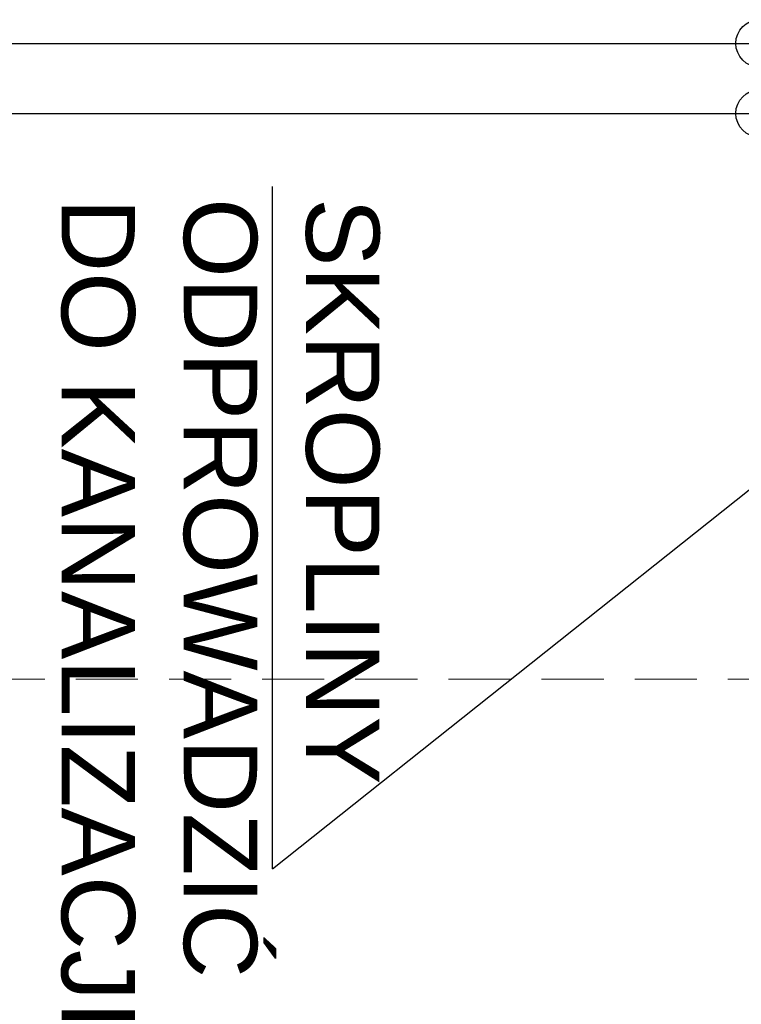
# Model space of a CAD drawing. Header units: millimetres. Extents: x 16698 to 93787, y -21104 to 39413.
# Tile 157 of 256: x 23723 to 23871, y 17999 to 18200. Entities that reach past the tile are written whole.
import ezdxf

# ---------------------------------------------------------------- set-up
doc = ezdxf.new("R2010")
doc.units = ezdxf.units.MM
doc.linetypes.add('HIDDEN', pattern=[9.525, 6.35, -3.175])
doc.layers.add('FL_KOTLOWNIA', color=7, linetype='Continuous')
doc.layers.add('Widok', color=1, linetype='Continuous', lineweight=15)
doc.styles.get("Standard").update_dxf_attribs({"font": 'arial.ttf'})

msp = doc.modelspace()

# ---------------------------------------------------------------- linework, layer by layer
at = {"layer": 'FL_KOTLOWNIA', "color": 1, "lineweight": 30}
msp.add_line((23248.27328, 18195.34333), (23938.01047, 18195.34333), dxfattribs=at)
at = {"layer": 'FL_KOTLOWNIA', "color": 5, "lineweight": 30}
msp.add_line((23230.98216, 18181.01903), (23938.01047, 18181.01903), dxfattribs=at)
at = {"layer": 'FL_KOTLOWNIA'}
for q in [(23775.04306, 18166.05601), (23880.99886, 18110.80247)]:
    msp.add_line((23775.04306, 18026.57298), q, dxfattribs=at)
at = {"layer": 'FL_KOTLOWNIA', "color": 1, "lineweight": 30}
msp.add_circle((23874.64391, 18195.34333), 4.84172, dxfattribs=at)
at = {"layer": 'FL_KOTLOWNIA', "color": 5, "lineweight": 30}
msp.add_circle((23874.64391, 18181.01903), 4.84172, dxfattribs=at)
at = {"layer": 'Widok', "color": 8, "linetype": 'HIDDEN', "ltscale": 2}
msp.add_lwpolyline([(23487.18233, 16446.36372), (23487.18233, 18065.36372), (25317.18233, 18065.36372)], dxfattribs=at)

# ---------------------------------------------------------------- texts
at = {"layer": 'FL_KOTLOWNIA', "insert": (23796.91554, 18163.70645), "char_height": 15, "width": 430.3612528, "attachment_point": 1, "rotation": 270}
msp.add_mtext('SKROPLINY\\PODPROWADZIĆ\\PDO KANALIZACJI', dxfattribs=at)

doc.saveas('drawing.dxf')
